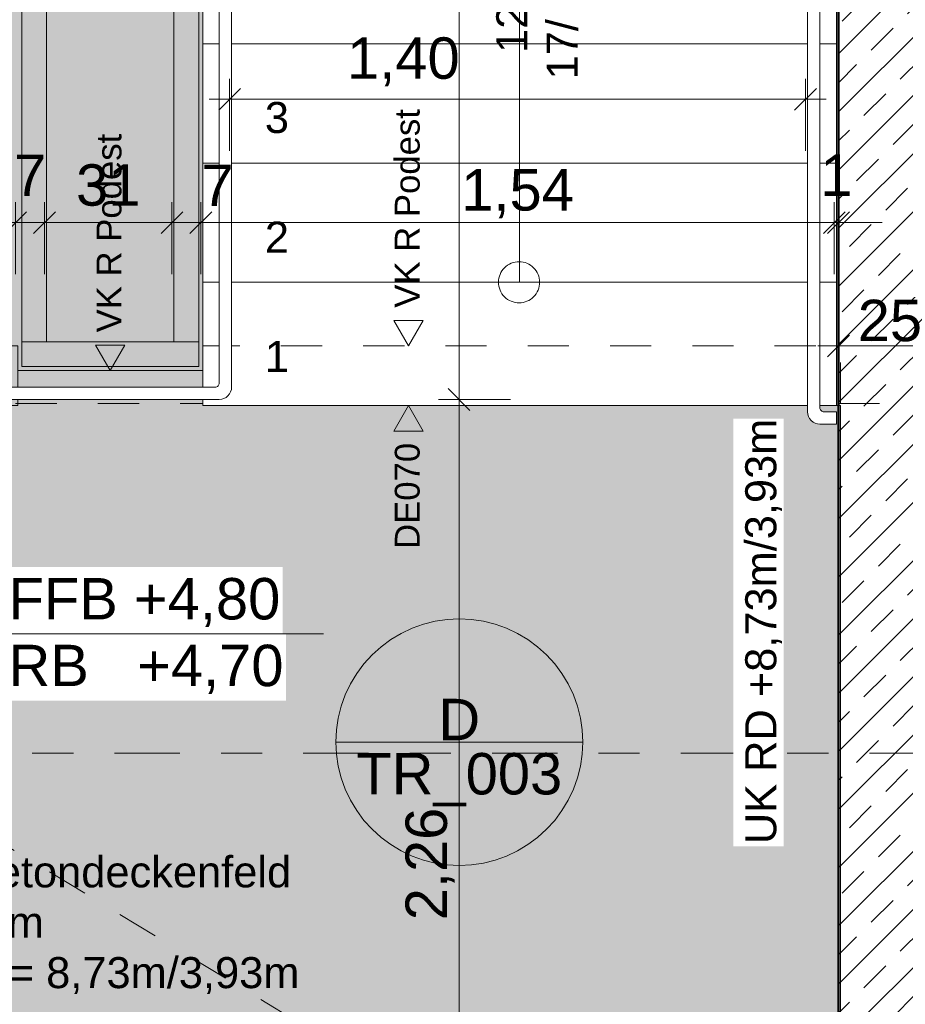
# Model space of a CAD drawing. Header units: metres. Extents: x -180 to 4, y -49 to 6.
# Tile 188 of 256: x -166.14 to -163.98, y -7.78 to -5.39. Entities that reach past the tile are written whole.
import ezdxf

# ---------------------------------------------------------------- set-up
doc = ezdxf.new("R2010")
doc.units = ezdxf.units.M
doc.header["$LTSCALE"] = 0.05
doc.header["$PDMODE"] = 1
doc.header["$PDSIZE"] = -2
for name, pattern in [('9201', [3, 2, -1]), ('Dash Style-1', [1.999894, 0.999947, -0.999947]), ('Linienart-53', [5.291531, 3.175, -1.058062, 0.352704, -0.705764])]:
    doc.linetypes.add(name, pattern=pattern)
doc.layers.get('0').update_dxf_attribs({"lineweight": 25})
for name, color, linetype, lineweight, true_color in [('30 -34 Innenwände- 1 tragend', 7, 'Continuous', 13, 0xdd0806), ('30 -35 Decken- 1 Konstruktion-Träger- Stahlbeton', 7, 'Continuous', 13, 0x33aa00), ('30 -35 Decken- 2.1 Treppen Innen 2D', 7, 'Continuous', 9, 0x599559), ('70 -72 Beschriftung- 1 Beschriftung allgemein', 7, 'Continuous', 9, 0xff6633), ('70 -72 Beschriftung- 7 Detailverweise', 7, 'Continuous', 9, 0x00dd00), ('70 -75 Raumstempel- 1 Raumstempel', 1, 'Continuous', 50, 0xff0000), ('70 -76 Bemaßung- 2 Allgemein', 7, 'Continuous', 5, 0x6666cc), ('70 -77 Revision- 2 Wolken', 7, 'Continuous', 18, 0x944cff)]:
    doc.layers.add(name, color=color, linetype=linetype, lineweight=lineweight, true_color=true_color)
for name, color, linetype, lineweight in [('70 -71 Achsen- 1 Gebäudeachsen', 7, 'Linienart-53', 18), ('70 -72 Beschriftung- 5 Höhenkoten', 7, 'Continuous', 15), ('70 -72 Beschriftung-14 Schatten', 7, 'Continuous', 5), ('Keine', 7, 'Continuous', 9)]:
    doc.layers.add(name, color=color, linetype=linetype, lineweight=lineweight)
doc.styles.add('Arial', font='arial.ttf')
doc.dimstyles.new('k+k 1_50', dxfattribs={"dimtxt": 0.100689, "dimasz": 0.05302, "dimexe": 0.05, "dimexo": 0.15, "dimgap": 0.01, "dimtad": 1, "dimdec": 3, "dimtxsty": 'Arial', "dimblk": 'VW_SLASH', "dimblk1": 'VW_SLASH', "dimblk2": 'VW_SLASH', "dimcen": 0, "dimdle": 0.05, "dimadec": 3, "dimazin": 0, "dimtfac": 0.75, "dimtdec": 3, "dimtix": 1, "dimtmove": 0, "dimatfit": 0, "dimldrblk": 'VW_SLASH-1', "dimfxl": 0.125, "dimfxlon": 1, "dimfrac": 2, "dimtolj": 1, "dimarcsym": 0})

# ---------------------------------------------------------------- blocks, each defined once
blk = doc.blocks.new('Gruppe-12685')
at = {"layer": '70 -72 Beschriftung- 7 Detailverweise'}
blk.add_line((-164.7676, -7.1454), (-165.3676, -7.1454), dxfattribs=at)
at = {"layer": '70 -72 Beschriftung- 7 Detailverweise', "flags": 128}
blk.add_lwpolyline([(-165.0676, -7.4454), (-165.097, -7.444), (-165.1261, -7.4397), (-165.1547, -7.4325), (-165.1824, -7.4226), (-165.209, -7.41), (-165.2342, -7.3949), (-165.2579, -7.3773), (-165.2797, -7.3576), (-165.2995, -7.3358), (-165.317, -7.3121), (-165.3322, -7.2869), (-165.3447, -7.2602), (-165.3547, -7.2325), (-165.3618, -7.204), (-165.3661, -7.1748), (-165.3676, -7.1454), (-165.3661, -7.116), (-165.3618, -7.0869), (-165.3547, -7.0584), (-165.3447, -7.0306), (-165.3322, -7.004), (-165.317, -6.9788), (-165.2995, -6.9551), (-165.2797, -6.9333), (-165.2579, -6.9135), (-165.2342, -6.896), (-165.209, -6.8809), (-165.1824, -6.8683), (-165.1547, -6.8584), (-165.1261, -6.8512), (-165.097, -6.8469), (-165.0676, -6.8454), (-165.0382, -6.8469), (-165.009, -6.8512), (-164.9805, -6.8584), (-164.9528, -6.8683), (-164.9262, -6.8809), (-164.9009, -6.896), (-164.8773, -6.9135), (-164.8554, -6.9333), (-164.8357, -6.9551), (-164.8181, -6.9788), (-164.803, -7.004), (-164.7904, -7.0306), (-164.7805, -7.0584), (-164.7733, -7.0869), (-164.769, -7.116), (-164.7676, -7.1454), (-164.769, -7.1748), (-164.7733, -7.204), (-164.7805, -7.2325), (-164.7904, -7.2602), (-164.803, -7.2869), (-164.8181, -7.3121), (-164.8357, -7.3358), (-164.8554, -7.3576), (-164.8773, -7.3773), (-164.9009, -7.3949), (-164.9262, -7.41), (-164.9528, -7.4226), (-164.9805, -7.4325), (-165.009, -7.4397), (-165.0382, -7.444)], close=True, dxfattribs=at)
at = {"layer": '70 -72 Beschriftung- 7 Detailverweise'}
blk.add_point((-165.0676, -7.1454), dxfattribs=at)
at = {"layer": '70 -72 Beschriftung- 7 Detailverweise', "line_spacing_factor": 0.96878, "style": 'Arial'}
for s, insert, char_height, attachment_point in [('D', (-165.0676, -7.1409), 0.1007, 8), ('TR_003', (-165.0676, -7.1721), 0.10069, 2)]:
    blk.add_mtext(s, dxfattribs=dict(at, insert=insert, char_height=char_height, attachment_point=attachment_point))
blk = doc.blocks.new('Gruppe-12686')
at = {"layer": '70 -72 Beschriftung- 7 Detailverweise', "transparency": 33554687}
for q in [(-165.0676, -5.9658), (-165.0676, -7.1454)]:
    blk.add_line((-165.0676, -6.6832), q, dxfattribs=at)
at = {"layer": '70 -72 Beschriftung- 7 Detailverweise', "color": 7, "transparency": 33554687}
blk.add_blockref('Gruppe-12685', (0, 0), dxfattribs=at)
blk = doc.blocks.new('_01-OG1_Tragwerk (2D)')
at = {"layer": '70 -72 Beschriftung- 7 Detailverweise'}
blk.add_blockref('Gruppe-12686', (0, 0), dxfattribs=at)
at = {"color": 255, "lineweight": 5, "transparency": 33554687}
blk.add_wipeout([(-164.146, -8.572), (-163.896, -8.572), (-163.896, -0.322), (-164.146, -0.322)], dxfattribs=at).dxf.layer = '30 -34 Innenwände- 1 tragend'
at = {"layer": '30 -34 Innenwände- 1 tragend', "linetype": 'Continuous', "lineweight": 9, "transparency": 33554687}
h = blk.add_hatch(dxfattribs=at)
h.set_pattern_fill('Stahlbeton1 1mm SRF', style=0, pattern_type=2)
h.set_pattern_definition([(45, (0, 0), (0.07071068, -0.07071068), []), (45, (0.03536, -0.03536), (0.07071068, -0.07071068), [0.075, -0.05])])
h.paths.add_polyline_path([(-164.146, -8.572), (-163.896, -8.572), (-163.896, -0.322), (-164.146, -0.322)])
at = {"color": 255, "lineweight": 5, "transparency": 33554687}
blk.add_wipeout([(-164.146, -8.572), (-163.896, -8.572), (-163.896, -0.322), (-164.146, -0.322)], dxfattribs=at).dxf.layer = '30 -34 Innenwände- 1 tragend'
at = {"layer": '30 -34 Innenwände- 1 tragend', "linetype": 'Continuous', "lineweight": 9, "transparency": 33554687}
h = blk.add_hatch(dxfattribs=at)
h.set_pattern_fill('Stahlbeton1  SRF', style=0, pattern_type=2)
h.set_pattern_definition([(45, (0, 0), (0.07071068, -0.07071068), []), (45, (0.03536, -0.03536), (0.07071068, -0.07071068), [0.075, -0.05])])
h.paths.add_polyline_path([(-164.146, -8.572), (-163.896, -8.572), (-163.896, -0.322), (-164.146, -0.322)])
at = {"layer": '30 -34 Innenwände- 1 tragend', "color": 7, "linetype": 'Continuous', "lineweight": 35, "transparency": 33554687}
blk.add_line((-164.146, -0.322), (-164.146, -8.572), dxfattribs=at)
at = {"layer": '30 -34 Innenwände- 1 tragend', "transparency": 33554687}
blk.add_line((-164.146, -0.322), (-164.146, -8.572), dxfattribs=at)
blk = doc.blocks.new('Gruppe-13240')
at = {"layer": '70 -71 Achsen- 1 Gebäudeachsen', "transparency": 33554687}
blk.add_line((-179.668, -7.172), (3.826, -7.172), dxfattribs=at)
blk = doc.blocks.new('Gruppe-14420')
at = {"layer": '30 -35 Decken- 2.1 Treppen Innen 2D', "lineweight": 9, "flags": 128}
blk.add_lwpolyline([(-165.2268, -6.1203), (-165.1911, -6.182), (-165.1555, -6.1203)], close=True, dxfattribs=at)
at = {"layer": '30 -35 Decken- 2.1 Treppen Innen 2D', "insert": (-165.2244, -6.0889), "char_height": 0.060413, "attachment_point": 1, "rotation": 90, "line_spacing_factor": 0.967373, "style": 'Arial'}
blk.add_mtext('VK R Podest ', dxfattribs=at)
blk = doc.blocks.new('Gruppe-14423')
at = {"layer": '30 -35 Decken- 2.1 Treppen Innen 2D', "lineweight": 9, "flags": 128}
blk.add_lwpolyline([(-165.9518, -6.1803), (-165.9161, -6.242), (-165.8805, -6.1803)], close=True, dxfattribs=at)
at = {"layer": '30 -35 Decken- 2.1 Treppen Innen 2D', "insert": (-165.9494, -6.1489), "char_height": 0.060413, "attachment_point": 1, "rotation": 90, "line_spacing_factor": 0.967373, "style": 'Arial'}
blk.add_mtext('VK R Podest ', dxfattribs=at)
blk = doc.blocks.new('Gruppe-14424')
at = {"layer": '30 -35 Decken- 2.1 Treppen Innen 2D', "lineweight": 9, "flags": 128}
blk.add_lwpolyline([(-165.2268, -6.3888), (-165.1911, -6.327), (-165.1555, -6.3888)], close=True, dxfattribs=at)
at = {"layer": '30 -35 Decken- 2.1 Treppen Innen 2D', "insert": (-165.2244, -6.6756), "char_height": 0.06041, "attachment_point": 1, "rotation": 90, "line_spacing_factor": 0.967373, "style": 'Arial'}
blk.add_mtext('DE070', dxfattribs=at)
blk = doc.blocks.new('Gruppe-14426')
at = {"layer": '30 -35 Decken- 2.1 Treppen Innen 2D', "transparency": 33554687, "flags": 128}
for points in [[(-166.1311, -6.172), (-166.1311, -2.547), (-166.0711, -2.547), (-166.0711, -6.172)], [(-167.6911, -8.572), (-164.1411, -8.572), (-164.1411, -6.327), (-165.6911, -6.327), (-165.6911, -6.242), (-166.1411, -6.242), (-166.1411, -6.327), (-167.6911, -6.327)]]:
    blk.add_lwpolyline(points, close=True, dxfattribs=at)
at = {"color": 255, "transparency": 33554687}
blk.add_wipeout([(-165.6911, -6.027), (-165.6911, -5.737), (-164.1511, -5.737), (-164.1511, -6.027)], dxfattribs=at).dxf.layer = '30 -35 Decken- 2.1 Treppen Innen 2D'
at = {"layer": '30 -35 Decken- 2.1 Treppen Innen 2D', "transparency": 33554687, "flags": 128}
blk.add_lwpolyline([(-165.6911, -6.027), (-165.6911, -5.737), (-164.1511, -5.737), (-164.1511, -6.027)], close=True, dxfattribs=at)
at = {"layer": '30 -35 Decken- 2.1 Treppen Innen 2D', "insert": (-165.4816, -5.955), "char_height": 0.0755, "attachment_point": 9, "rotation": 0.001, "line_spacing_factor": 0.973705, "style": 'Arial'}
blk.add_mtext('2', dxfattribs=at)
at = {"color": 255, "transparency": 33554687}
blk.add_wipeout([(-165.6911, -5.737), (-165.6911, -5.447), (-164.1511, -5.447), (-164.1511, -5.737)], dxfattribs=at).dxf.layer = '30 -35 Decken- 2.1 Treppen Innen 2D'
at = {"layer": '30 -35 Decken- 2.1 Treppen Innen 2D', "transparency": 33554687, "flags": 128}
blk.add_lwpolyline([(-165.6911, -5.737), (-165.6911, -5.447), (-164.1511, -5.447), (-164.1511, -5.737)], close=True, dxfattribs=at)
at = {"layer": '30 -35 Decken- 2.1 Treppen Innen 2D', "insert": (-165.4816, -5.665), "char_height": 0.0755, "attachment_point": 9, "rotation": 0.001, "line_spacing_factor": 0.973705, "style": 'Arial'}
blk.add_mtext('3', dxfattribs=at)
at = {"color": 255, "transparency": 33554687}
blk.add_wipeout([(-165.6911, -5.447), (-165.6911, -5.157), (-164.1511, -5.157), (-164.1511, -5.447)], dxfattribs=at).dxf.layer = '30 -35 Decken- 2.1 Treppen Innen 2D'
at = {"layer": '30 -35 Decken- 2.1 Treppen Innen 2D', "transparency": 33554687}
blk.add_line((-164.9211, -6.327), (-164.9211, -4.453), dxfattribs=at)
at = {"layer": '30 -35 Decken- 2.1 Treppen Innen 2D', "transparency": 33554687, "flags": 128}
for points in [[(-165.7011, -6.172), (-165.7011, -4.307), (-165.7611, -4.2958), (-165.7611, -6.172)], [(-165.6911, -5.447), (-165.6911, -5.157), (-164.1511, -5.157), (-164.1511, -5.447)]]:
    blk.add_lwpolyline(points, close=True, dxfattribs=at)
at = {"layer": '30 -35 Decken- 2.1 Treppen Innen 2D', "insert": (-164.7786, -5.302), "char_height": 0.07552, "width": 0.903868, "attachment_point": 8, "rotation": 90, "line_spacing_factor": 0.973705, "style": 'Arial'}
blk.add_mtext('12 Stg. \\P17/ 29 cm', dxfattribs=at)
at = {"color": 255, "transparency": 33554687}
blk.add_wipeout([(-165.6911, -6.327), (-165.6911, -6.027), (-164.1511, -6.027), (-164.1511, -6.327)], dxfattribs=at).dxf.layer = '30 -35 Decken- 2.1 Treppen Innen 2D'
at = {"layer": '30 -35 Decken- 2.1 Treppen Innen 2D', "flags": 128}
blk.add_lwpolyline([(-164.9223, -5.977), (-164.9174, -5.9773), (-164.9126, -5.978), (-164.9078, -5.9792), (-164.9032, -5.9808), (-164.8988, -5.9829), (-164.8946, -5.9855), (-164.8906, -5.9884), (-164.887, -5.9917), (-164.8837, -5.9953), (-164.8808, -5.9993), (-164.8782, -6.0035), (-164.8761, -6.0079), (-164.8745, -6.0125), (-164.8733, -6.0173), (-164.8726, -6.0221), (-164.8723, -6.027), (-164.8726, -6.0319), (-164.8733, -6.0368), (-164.8745, -6.0416), (-164.8761, -6.0462), (-164.8782, -6.0506), (-164.8808, -6.0548), (-164.8837, -6.0588), (-164.887, -6.0624), (-164.8906, -6.0657), (-164.8946, -6.0686), (-164.8988, -6.0711), (-164.9032, -6.0732), (-164.9078, -6.0749), (-164.9126, -6.0761), (-164.9174, -6.0768), (-164.9223, -6.077), (-164.9272, -6.0768), (-164.9321, -6.0761), (-164.9369, -6.0749), (-164.9415, -6.0732), (-164.9459, -6.0711), (-164.9501, -6.0686), (-164.9541, -6.0657), (-164.9577, -6.0624), (-164.961, -6.0588), (-164.9639, -6.0548), (-164.9664, -6.0506), (-164.9685, -6.0462), (-164.9702, -6.0416), (-164.9714, -6.0368), (-164.9721, -6.0319), (-164.9723, -6.027), (-164.9721, -6.0221), (-164.9714, -6.0173), (-164.9702, -6.0125), (-164.9685, -6.0079), (-164.9664, -6.0035), (-164.9639, -5.9993), (-164.961, -5.9953), (-164.9577, -5.9917), (-164.9541, -5.9884), (-164.9501, -5.9855), (-164.9459, -5.9829), (-164.9415, -5.9808), (-164.9369, -5.9792), (-164.9321, -5.978), (-164.9272, -5.9773)], close=True, dxfattribs=at)
at = {"layer": '30 -35 Decken- 2.1 Treppen Innen 2D', "transparency": 33554687, "flags": 128}
for points in [[(-165.6911, -6.327), (-165.6911, -6.027), (-164.1511, -6.027), (-164.1511, -6.327)], [(-166.1311, -6.232), (-166.1311, -6.172), (-165.7011, -6.172), (-165.7011, -6.232)]]:
    blk.add_lwpolyline(points, close=True, dxfattribs=at)
at = {"layer": '30 -35 Decken- 2.1 Treppen Innen 2D'}
for name in ['Gruppe-14420', 'Gruppe-14424']:
    blk.add_blockref(name, (0, 0), dxfattribs=at)
at = {"layer": '30 -35 Decken- 2.1 Treppen Innen 2D', "insert": (-165.4816, -6.245), "char_height": 0.0755, "attachment_point": 9, "rotation": 0.001, "line_spacing_factor": 0.973705, "style": 'Arial'}
blk.add_mtext('1', dxfattribs=at)
at = {"color": 255, "transparency": 33554687}
blk.add_wipeout([(-164.1911, -4.5896), (-164.2211, -4.5839), (-164.2211, -6.342), (-164.2206, -6.3479), (-164.2189, -6.3535), (-164.2161, -6.3587), (-164.2124, -6.3633), (-164.2078, -6.367), (-164.2026, -6.3698), (-164.197, -6.3715), (-164.1911, -6.372), (-164.1511, -6.372), (-164.1511, -6.342), (-164.1811, -6.342), (-164.1831, -6.3418), (-164.185, -6.3413), (-164.1867, -6.3404), (-164.1882, -6.3391), (-164.1895, -6.3376), (-164.1904, -6.3359), (-164.191, -6.334), (-164.1911, -6.332)], dxfattribs=at).dxf.layer = '30 -35 Decken- 2.1 Treppen Innen 2D'
at = {"layer": '30 -35 Decken- 2.1 Treppen Innen 2D', "transparency": 33554687, "flags": 128}
blk.add_lwpolyline([(-164.1911, -4.5896), (-164.2211, -4.5839), (-164.2211, -6.342, 0.414214), (-164.1911, -6.372), (-164.1511, -6.372), (-164.1511, -6.342), (-164.1811, -6.342, -0.414214), (-164.1911, -6.332)], format="xyb", close=True, dxfattribs=at)
at = {"layer": '30 -35 Decken- 2.1 Treppen Innen 2D', "linetype": '9201', "transparency": 33554687, "flags": 128}
blk.add_lwpolyline([(-167.6911, -8.572), (-164.1411, -8.572), (-164.1411, -6.182), (-165.6911, -6.182), (-165.6911, -6.242), (-166.1411, -6.242), (-166.1411, -6.182), (-167.6911, -6.182)], close=True, dxfattribs=at)
at = {"color": 255, "transparency": 33554687}
blk.add_wipeout([(-166.1811, -4.3595), (-166.1811, -6.272), (-166.181, -6.274), (-166.1804, -6.2759), (-166.1795, -6.2776), (-166.1782, -6.2791), (-166.1767, -6.2804), (-166.175, -6.2813), (-166.1731, -6.2818), (-166.1711, -6.282), (-165.9161, -6.282), (-165.6611, -6.282), (-165.6592, -6.2818), (-165.6573, -6.2813), (-165.6556, -6.2804), (-165.6541, -6.2791), (-165.6528, -6.2776), (-165.6519, -6.2759), (-165.6513, -6.274), (-165.6511, -6.272), (-165.6511, -4.3164), (-165.6211, -4.322), (-165.6211, -6.282), (-165.6217, -6.2879), (-165.6234, -6.2935), (-165.6262, -6.2987), (-165.6299, -6.3033), (-165.6345, -6.307), (-165.6397, -6.3098), (-165.6453, -6.3115), (-165.6511, -6.312), (-165.9161, -6.312), (-166.1811, -6.312), (-166.187, -6.3115), (-166.1926, -6.3098), (-166.1978, -6.307), (-166.2024, -6.3033), (-166.2061, -6.2987), (-166.2089, -6.2935), (-166.2106, -6.2879), (-166.2111, -6.282), (-166.2111, -4.3595), (-166.2111, -2.437), (-166.2106, -2.4312), (-166.2089, -2.4256), (-166.2061, -2.4204), (-166.2024, -2.4158), (-166.1978, -2.4121), (-166.1926, -2.4093), (-166.187, -2.4076), (-166.1811, -2.407), (-165.9161, -2.407), (-165.6511, -2.407), (-165.6453, -2.4076), (-165.6397, -2.4093), (-165.6345, -2.4121), (-165.6299, -2.4158), (-165.6262, -2.4204), (-165.6234, -2.4256), (-165.6217, -2.4312), (-165.6211, -2.437), (-165.6211, -4.282), (-165.6511, -4.2764), (-165.6511, -2.447), (-165.6513, -2.4451), (-165.6519, -2.4432), (-165.6528, -2.4415), (-165.6541, -2.44), (-165.6556, -2.4387), (-165.6573, -2.4378), (-165.6592, -2.4372), (-165.6611, -2.437), (-165.9161, -2.437), (-166.1711, -2.437), (-166.1731, -2.4372), (-166.175, -2.4378), (-166.1767, -2.4387), (-166.1782, -2.44), (-166.1795, -2.4415), (-166.1804, -2.4432), (-166.181, -2.4451), (-166.1811, -2.447)], dxfattribs=at).dxf.layer = '30 -35 Decken- 2.1 Treppen Innen 2D'
at = {"layer": '30 -35 Decken- 2.1 Treppen Innen 2D', "transparency": 33554687, "flags": 128}
blk.add_lwpolyline([(-166.1811, -6.272, 0.414214), (-166.1711, -6.282), (-165.6611, -6.282, 0.414214), (-165.6511, -6.272), (-165.6511, -4.3164), (-165.6211, -4.322), (-165.6211, -6.282, -0.414214), (-165.6511, -6.312), (-166.1811, -6.312, -0.414214), (-166.2111, -6.282), (-166.2111, -2.437, -0.414214), (-166.1811, -2.407), (-165.6511, -2.407, -0.414214), (-165.6211, -2.437), (-165.6211, -4.282), (-165.6511, -4.2764), (-165.6511, -2.447, 0.414214), (-165.6611, -2.437), (-166.1711, -2.437, 0.414214), (-166.1811, -2.447)], format="xyb", close=True, dxfattribs=at)
at = {"layer": '30 -35 Decken- 2.1 Treppen Innen 2D'}
blk.add_blockref('Gruppe-14423', (0, 0), dxfattribs=at)
blk = doc.blocks.new('_OG1_2D (2D)')
at = {"layer": '70 -75 Raumstempel- 1 Raumstempel', "linetype": 'Continuous', "lineweight": 0, "true_color": 0xff0000}
blk.add_hatch(color=1, dxfattribs=at).paths.add_polyline_path([(-167.69599996, -0.64704198), (-164.14599996, -0.64704198), (-164.14599996, -8.57204198), (-167.62099996, -8.57204198), (-167.62099996, -8.49704198), (-167.69599996, -8.49704198)])
at = {"layer": '70 -72 Beschriftung- 1 Beschriftung allgemein', "linetype": 'Dash Style-1'}
blk.add_line((-167.94599996, -6.32204198), (-163.89599996, -6.32204198), dxfattribs=at)
at = {"layer": '70 -72 Beschriftung-14 Schatten', "color": 7}
blk.add_solid([(-166.07599996, -6.17204198), (-165.76599996, -6.17204198), (-166.07599996, -2.54704198), (-165.76599996, -2.54704198)], dxfattribs=at)
at = {"layer": '70 -75 Raumstempel- 1 Raumstempel', "flags": 128}
blk.add_lwpolyline([(-167.69599996, -0.64704198), (-164.14599996, -0.64704198), (-164.14599996, -8.57204198), (-167.62099996, -8.57204198), (-167.62099996, -8.49704198), (-167.69599996, -8.49704198)], close=True, dxfattribs=at)
at = {"layer": '70 -72 Beschriftung- 1 Beschriftung allgemein', "color": 7}
blk.add_blockref('Gruppe-13240', (0, 0), dxfattribs=at)
at = {"layer": '70 -72 Beschriftung- 1 Beschriftung allgemein', "linetype": 'Dash Style-1'}
blk.add_line((-167.94599996, -6.32204198), (-164.02099996, -8.69704198), dxfattribs=at)
at = {"layer": 'Keine', "color": 7}
blk.add_blockref('Gruppe-14426', (0, 0), dxfattribs=at)
blk = doc.blocks.new('VW_SLASH')
at = {"color": 0, "linetype": 'ByBlock', "lineweight": -2, "transparency": 16777216}
blk.add_line((0.943, 0), (-1, 0), dxfattribs=at)
at = {"color": 0, "lineweight": 20, "transparency": 16777216, "flags": 128}
blk.add_lwpolyline([(0.5, 0.5), (-0.5, -0.5)], dxfattribs=at)
blk = doc.blocks.new('*D18745')
at = {"layer": '70 -76 Bemaßung- 2 Allgemein', "color": 0, "lineweight": -2}
for p, q in [((-167.686, -6.007), (-167.686, -5.832)), ((-166.146, -6.007), (-166.146, -5.832)), ((-166.199, -5.882), (-167.633, -5.882))]:
    blk.add_line(p, q, dxfattribs=at)
at = {"layer": 'Defpoints', "color": 0}
for p in [(-167.686, -5.882), (-167.686, -6.182), (-166.146, -6.242)]:
    blk.add_point(p, dxfattribs=at)
at = {"layer": '70 -76 Bemaßung- 2 Allgemein', "color": 0, "lineweight": -2, "xscale": 0.05302001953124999, "yscale": 0.05302001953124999, "zscale": 0.05302001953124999, "rotation": 180}
blk.add_blockref('VW_SLASH', (-167.686, -5.882), dxfattribs=at)
at = {"layer": '70 -76 Bemaßung- 2 Allgemein', "color": 0, "lineweight": -2, "xscale": 0.05302001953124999, "yscale": 0.05302001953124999, "zscale": 0.05302001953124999}
blk.add_blockref('VW_SLASH', (-166.146, -5.882), dxfattribs=at)
at = {"layer": '70 -76 Bemaßung- 2 Allgemein', "color": 0, "insert": (-166.916, -5.8116), "char_height": 0.10069, "attachment_point": 5, "style": 'Arial'}
blk.add_mtext('\\A1;1,54', dxfattribs=at)
blk = doc.blocks.new('VW_SLASH-1')
at = {"color": 0, "linetype": 'ByBlock', "lineweight": -2, "transparency": 16777216}
blk.add_line((0.943, 0), (-1, 0), dxfattribs=at)
at = {"color": 0, "lineweight": 5, "transparency": 16777216, "flags": 128}
blk.add_lwpolyline([(0.5, 0.5), (-0.5, -0.5)], dxfattribs=at)
blk = doc.blocks.new('*D18746')
at = {"layer": '70 -76 Bemaßung- 2 Allgemein', "color": 0, "lineweight": -2}
for p, q in [((-166.146, -6.007), (-166.146, -5.832)), ((-166.076, -6.007), (-166.076, -5.832)), ((-166.199, -5.882), (-166.252, -5.882)), ((-166.076, -5.882), (-166.146, -5.882)), ((-166.023, -5.882), (-165.97, -5.882))]:
    blk.add_line(p, q, dxfattribs=at)
at = {"layer": 'Defpoints', "color": 0}
for p in [(-166.146, -5.882), (-166.076, -6.172), (-166.146, -6.242)]:
    blk.add_point(p, dxfattribs=at)
at = {"layer": '70 -76 Bemaßung- 2 Allgemein', "color": 0, "lineweight": -2, "xscale": 0.05302001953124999, "yscale": 0.05302001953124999, "zscale": 0.05302001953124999}
blk.add_blockref('VW_SLASH', (-166.146, -5.882), dxfattribs=at)
at = {"layer": '70 -76 Bemaßung- 2 Allgemein', "color": 0, "lineweight": -2, "xscale": 0.05302001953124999, "yscale": 0.05302001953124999, "zscale": 0.05302001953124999, "rotation": 180}
blk.add_blockref('VW_SLASH', (-166.076, -5.882), dxfattribs=at)
at = {"layer": '70 -76 Bemaßung- 2 Allgemein', "color": 0, "insert": (-166.111, -5.7667), "char_height": 0.10069, "attachment_point": 5, "style": 'Arial'}
blk.add_mtext('\\A1;7', dxfattribs=at)
blk = doc.blocks.new('*D18747')
at = {"layer": '70 -76 Bemaßung- 2 Allgemein', "color": 0, "lineweight": -2}
for p, q in [((-166.076, -6.007), (-166.076, -5.832)), ((-165.766, -6.007), (-165.766, -5.832)), ((-165.819, -5.882), (-166.023, -5.882))]:
    blk.add_line(p, q, dxfattribs=at)
at = {"layer": 'Defpoints', "color": 0}
for p in [(-166.076, -5.882), (-166.076, -6.172), (-165.766, -6.172)]:
    blk.add_point(p, dxfattribs=at)
at = {"layer": '70 -76 Bemaßung- 2 Allgemein', "color": 0, "lineweight": -2, "xscale": 0.05302001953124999, "yscale": 0.05302001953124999, "zscale": 0.05302001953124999, "rotation": 180}
blk.add_blockref('VW_SLASH', (-166.076, -5.882), dxfattribs=at)
at = {"layer": '70 -76 Bemaßung- 2 Allgemein', "color": 0, "lineweight": -2, "xscale": 0.05302001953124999, "yscale": 0.05302001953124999, "zscale": 0.05302001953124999}
blk.add_blockref('VW_SLASH', (-165.766, -5.882), dxfattribs=at)
at = {"layer": '70 -76 Bemaßung- 2 Allgemein', "color": 0, "insert": (-165.921, -5.7911), "char_height": 0.10069, "attachment_point": 5, "style": 'Arial'}
blk.add_mtext('\\A1;31', dxfattribs=at)
blk = doc.blocks.new('*D18748')
at = {"layer": '70 -76 Bemaßung- 2 Allgemein', "color": 0, "lineweight": -2}
for p, q in [((-165.766, -6.007), (-165.766, -5.832)), ((-165.696, -6.007), (-165.696, -5.832)), ((-165.819, -5.882), (-165.872, -5.882)), ((-165.696, -5.882), (-165.766, -5.882)), ((-165.643, -5.882), (-165.59, -5.882))]:
    blk.add_line(p, q, dxfattribs=at)
at = {"layer": 'Defpoints', "color": 0}
for p in [(-165.766, -5.882), (-165.766, -6.172), (-165.696, -6.242)]:
    blk.add_point(p, dxfattribs=at)
at = {"layer": '70 -76 Bemaßung- 2 Allgemein', "color": 0, "lineweight": -2, "xscale": 0.05302001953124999, "yscale": 0.05302001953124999, "zscale": 0.05302001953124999}
blk.add_blockref('VW_SLASH', (-165.766, -5.882), dxfattribs=at)
at = {"layer": '70 -76 Bemaßung- 2 Allgemein', "color": 0, "lineweight": -2, "xscale": 0.05302001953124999, "yscale": 0.05302001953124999, "zscale": 0.05302001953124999, "rotation": 180}
blk.add_blockref('VW_SLASH', (-165.696, -5.882), dxfattribs=at)
at = {"layer": '70 -76 Bemaßung- 2 Allgemein', "color": 0, "insert": (-165.6553, -5.7911), "char_height": 0.10069, "attachment_point": 5, "style": 'Arial'}
blk.add_mtext('\\A1;7', dxfattribs=at)
blk = doc.blocks.new('*D18749')
at = {"layer": '70 -76 Bemaßung- 2 Allgemein', "color": 0, "lineweight": -2}
for p, q in [((-165.696, -6.007), (-165.696, -5.832)), ((-164.156, -6.007), (-164.156, -5.832)), ((-164.209, -5.882), (-165.643, -5.882))]:
    blk.add_line(p, q, dxfattribs=at)
at = {"layer": 'Defpoints', "color": 0}
for p in [(-165.696, -5.882), (-164.156, -6.182), (-165.696, -6.242)]:
    blk.add_point(p, dxfattribs=at)
at = {"layer": '70 -76 Bemaßung- 2 Allgemein', "color": 0, "lineweight": -2, "xscale": 0.05302001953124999, "yscale": 0.05302001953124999, "zscale": 0.05302001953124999, "rotation": 180}
blk.add_blockref('VW_SLASH', (-165.696, -5.882), dxfattribs=at)
at = {"layer": '70 -76 Bemaßung- 2 Allgemein', "color": 0, "lineweight": -2, "xscale": 0.05302001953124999, "yscale": 0.05302001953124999, "zscale": 0.05302001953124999}
blk.add_blockref('VW_SLASH', (-164.156, -5.882), dxfattribs=at)
at = {"layer": '70 -76 Bemaßung- 2 Allgemein', "color": 0, "insert": (-164.926, -5.8116), "char_height": 0.10069, "attachment_point": 5, "style": 'Arial'}
blk.add_mtext('\\A1;1,54', dxfattribs=at)
blk = doc.blocks.new('*D18750')
at = {"layer": '70 -76 Bemaßung- 2 Allgemein', "color": 0, "lineweight": -2}
for p, q in [((-164.156, -6.007), (-164.156, -5.832)), ((-164.146, -6.007), (-164.146, -5.832)), ((-164.209, -5.882), (-164.262, -5.882)), ((-164.146, -5.882), (-164.156, -5.882)), ((-164.093, -5.882), (-164.04, -5.882))]:
    blk.add_line(p, q, dxfattribs=at)
at = {"layer": 'Defpoints', "color": 0}
for p in [(-164.156, -5.882), (-164.156, -6.182), (-164.146, -6.182)]:
    blk.add_point(p, dxfattribs=at)
at = {"layer": '70 -76 Bemaßung- 2 Allgemein', "color": 0, "lineweight": -2, "xscale": 0.05302001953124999, "yscale": 0.05302001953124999, "zscale": 0.05302001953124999}
blk.add_blockref('VW_SLASH', (-164.156, -5.882), dxfattribs=at)
at = {"layer": '70 -76 Bemaßung- 2 Allgemein', "color": 0, "lineweight": -2, "xscale": 0.05302001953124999, "yscale": 0.05302001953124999, "zscale": 0.05302001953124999, "rotation": 180}
blk.add_blockref('VW_SLASH', (-164.146, -5.882), dxfattribs=at)
at = {"layer": '70 -76 Bemaßung- 2 Allgemein', "color": 0, "insert": (-164.151, -5.7665), "char_height": 0.10069, "attachment_point": 5, "style": 'Arial'}
blk.add_mtext('\\A1;1', dxfattribs=at)
blk = doc.blocks.new('*D18752')
at = {"layer": '70 -76 Bemaßung- 2 Allgemein', "color": 0, "lineweight": -2}
for p, q in [((-165.626, -5.707), (-165.626, -5.532)), ((-164.226, -5.707), (-164.226, -5.532)), ((-164.279, -5.582), (-165.573, -5.582))]:
    blk.add_line(p, q, dxfattribs=at)
at = {"layer": 'Defpoints', "color": 0}
for p in [(-165.626, -5.582), (-165.626, -6.182), (-164.226, -6.182)]:
    blk.add_point(p, dxfattribs=at)
at = {"layer": '70 -76 Bemaßung- 2 Allgemein', "color": 0, "lineweight": -2, "xscale": 0.05302001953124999, "yscale": 0.05302001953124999, "zscale": 0.05302001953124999, "rotation": 180}
blk.add_blockref('VW_SLASH', (-165.626, -5.582), dxfattribs=at)
at = {"layer": '70 -76 Bemaßung- 2 Allgemein', "color": 0, "lineweight": -2, "xscale": 0.05302001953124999, "yscale": 0.05302001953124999, "zscale": 0.05302001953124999}
blk.add_blockref('VW_SLASH', (-164.226, -5.582), dxfattribs=at)
at = {"layer": '70 -76 Bemaßung- 2 Allgemein', "color": 0, "insert": (-165.2035, -5.4911), "char_height": 0.10069, "attachment_point": 5, "style": 'Arial'}
blk.add_mtext('\\A1;1,40', dxfattribs=at)
blk = doc.blocks.new('*D18763')
at = {"layer": '70 -76 Bemaßung- 2 Allgemein', "color": 0, "lineweight": -2}
for p, q in [((-164.146, -6.307), (-164.146, -6.132)), ((-163.896, -6.307), (-163.896, -6.132)), ((-163.949, -6.182), (-164.093, -6.182))]:
    blk.add_line(p, q, dxfattribs=at)
at = {"layer": 'Defpoints', "color": 0}
for p in [(-164.146, -6.182), (-163.896, -6.732), (-164.146, -8.782)]:
    blk.add_point(p, dxfattribs=at)
at = {"layer": '70 -76 Bemaßung- 2 Allgemein', "color": 0, "lineweight": -2, "xscale": 0.05302001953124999, "yscale": 0.05302001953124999, "zscale": 0.05302001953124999, "rotation": 180}
blk.add_blockref('VW_SLASH', (-164.146, -6.182), dxfattribs=at)
at = {"layer": '70 -76 Bemaßung- 2 Allgemein', "color": 0, "lineweight": -2, "xscale": 0.05302001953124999, "yscale": 0.05302001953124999, "zscale": 0.05302001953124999}
blk.add_blockref('VW_SLASH', (-163.896, -6.182), dxfattribs=at)
at = {"layer": '70 -76 Bemaßung- 2 Allgemein', "color": 0, "insert": (-164.021, -6.1206), "char_height": 0.10069, "attachment_point": 5, "style": 'Arial'}
blk.add_mtext('\\A1;25', dxfattribs=at)
blk = doc.blocks.new('Gruppe-15608')
at = {"layer": '70 -72 Beschriftung- 5 Höhenkoten', "linetype": 'Continuous', "lineweight": 0}
h = blk.add_hatch(color=7, dxfattribs=at)
edge = h.paths.add_edge_path()
edge.add_arc((-166.4756, -6.882), 0.07, 90, 180)
edge.add_line((-166.5456, -6.882), (-166.4756, -6.882))
edge.add_line((-166.4756, -6.882), (-166.4756, -6.812))
at = {"layer": '70 -72 Beschriftung- 5 Höhenkoten'}
blk.add_line((-166.4756, -6.982), (-166.4756, -6.782), dxfattribs=at)
at = {"layer": '70 -72 Beschriftung- 5 Höhenkoten', "flags": 128}
for points in [[(-166.4756, -6.812, 0.414214), (-166.5456, -6.882), (-166.4756, -6.882)], [(-166.5456, -6.882, 0.414214), (-166.4756, -6.952), (-166.4756, -6.882)]]:
    blk.add_lwpolyline(points, format="xyb", close=True, dxfattribs=at)
at = {"color": 255, "linetype": 'Continuous'}
blk.add_wipeout([(-166.4056, -6.882), (-165.4969, -6.882), (-165.4969, -6.7198), (-166.4056, -6.7198)], dxfattribs=at).dxf.layer = '70 -72 Beschriftung- 5 Höhenkoten'
at = {"layer": '70 -72 Beschriftung- 5 Höhenkoten', "insert": (-166.4056, -6.7464), "char_height": 0.100689, "attachment_point": 1, "line_spacing_factor": 0.96878, "style": 'Arial'}
blk.add_mtext('OK FFB +4,80', dxfattribs=at)
at = {"color": 255, "linetype": 'Continuous'}
blk.add_wipeout([(-166.4056, -7.0443), (-165.489, -7.0443), (-165.489, -6.882), (-166.4056, -6.882)], dxfattribs=at).dxf.layer = '70 -72 Beschriftung- 5 Höhenkoten'
at = {"layer": '70 -72 Beschriftung- 5 Höhenkoten', "linetype": 'Continuous', "lineweight": 0}
h = blk.add_hatch(color=7, dxfattribs=at)
edge = h.paths.add_edge_path()
edge.add_arc((-166.4756, -6.882), 0.07, 270, 360)
edge.add_line((-166.4056, -6.882), (-166.4756, -6.882))
edge.add_line((-166.4756, -6.882), (-166.4756, -6.952))
at = {"layer": '70 -72 Beschriftung- 5 Höhenkoten'}
blk.add_line((-166.5756, -6.882), (-165.3979, -6.882), dxfattribs=at)
at = {"layer": '70 -72 Beschriftung- 5 Höhenkoten', "flags": 128}
for points in [[(-166.4056, -6.882, 0.414214), (-166.4756, -6.812), (-166.4756, -6.882)], [(-166.4756, -6.952, 0.414214), (-166.4056, -6.882), (-166.4756, -6.882)]]:
    blk.add_lwpolyline(points, format="xyb", close=True, dxfattribs=at)
at = {"layer": '70 -72 Beschriftung- 5 Höhenkoten', "insert": (-166.4056, -6.9087), "char_height": 0.100689, "attachment_point": 1, "line_spacing_factor": 0.96878, "style": 'Arial'}
blk.add_mtext('OK RB   +4,70', dxfattribs=at)
blk = doc.blocks.new('Gruppe-16192')
at = {"layer": '70 -76 Bemaßung- 2 Allgemein', "color": 7, "linetype": 'Continuous'}
blk.add_solid([(-164.2795, -6.3589), (-164.146, -6.4255), (-164.2794, -6.4924)], dxfattribs=at)
at = {"color": 255}
blk.add_wipeout([(-164.2795, -7.3992), (-164.2795, -6.3589), (-164.4012, -6.3589), (-164.4012, -7.3992)], dxfattribs=at).dxf.layer = '70 -76 Bemaßung- 2 Allgemein'
at = {"layer": '70 -76 Bemaßung- 2 Allgemein', "insert": (-164.283, -6.3589), "char_height": 0.075516, "attachment_point": 9, "rotation": 90, "line_spacing_factor": 0.973705, "style": 'Arial'}
blk.add_mtext('UK RD +8,73m/3,93m', dxfattribs=at)
blk = doc.blocks.new('Gruppe-16320')
at = {"layer": '70 -77 Revision- 2 Wolken'}
blk.add_blockref('Gruppe-16192', (0, 0), dxfattribs=at)
blk = doc.blocks.new('*D20318')
at = {"layer": '70 -76 Bemaßung- 2 Allgemein', "color": 0, "lineweight": -2}
for p, q in [((-164.9432, -2.407), (-165.1182, -2.407)), ((-165.0682, -6.259), (-165.0682, -2.4601)), ((-164.9432, -6.312), (-165.1182, -6.312))]:
    blk.add_line(p, q, dxfattribs=at)
at = {"layer": 'Defpoints', "color": 0}
for p in [(-165.0682, -2.407), (-164.156, -2.407), (-164.156, -6.312)]:
    blk.add_point(p, dxfattribs=at)
at = {"layer": '70 -76 Bemaßung- 2 Allgemein', "color": 0, "lineweight": -2, "xscale": 0.05302001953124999, "yscale": 0.05302001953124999, "zscale": 0.05302001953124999}
for p, rotation in [((-165.0682, -2.407), 90), ((-165.0682, -6.312), 270)]:
    blk.add_blockref('VW_SLASH', p, dxfattribs=dict(at, rotation=rotation))
at = {"layer": '70 -76 Bemaßung- 2 Allgemein', "color": 0, "insert": (-165.1554, -4.3595), "char_height": 0.100689, "attachment_point": 5, "rotation": 90, "style": 'Arial'}
blk.add_mtext('\\A1;3,90\\S5^ ;', dxfattribs=at)
blk = doc.blocks.new('*D20319')
at = {"layer": '70 -76 Bemaßung- 2 Allgemein', "color": 0, "lineweight": -2}
for p, q in [((-164.9432, -6.312), (-165.1182, -6.312)), ((-165.0682, -8.519), (-165.0682, -6.3651)), ((-164.9432, -8.572), (-165.1182, -8.572))]:
    blk.add_line(p, q, dxfattribs=at)
at = {"layer": 'Defpoints', "color": 0}
for p in [(-165.0682, -6.312), (-164.156, -6.312), (-164.146, -8.572)]:
    blk.add_point(p, dxfattribs=at)
at = {"layer": '70 -76 Bemaßung- 2 Allgemein', "color": 0, "lineweight": -2, "xscale": 0.05302001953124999, "yscale": 0.05302001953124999, "zscale": 0.05302001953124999}
for p, rotation in [((-165.0682, -6.312), 90), ((-165.0682, -8.572), 270)]:
    blk.add_blockref('VW_SLASH', p, dxfattribs=dict(at, rotation=rotation))
at = {"layer": '70 -76 Bemaßung- 2 Allgemein', "color": 0, "insert": (-165.1386, -7.442), "char_height": 0.10069, "attachment_point": 5, "rotation": 90, "style": 'Arial'}
blk.add_mtext('\\A1;2,26', dxfattribs=at)
blk = doc.blocks.new('Gruppe-15550')
at = {"layer": '70 -76 Bemaßung- 2 Allgemein'}
for base, p1, p2, text, override, picture, middle in [((-166.146, -5.882), (-166.076, -6.172), (-166.146, -6.242), '7', {"dimtxt": 0.100689, "dimgap": 0.01, "dimpost": '<>', "dimtxsty": 'Arial', "dimtix": 0, "dimtmove": 2}, '*D18746', (-166.111, -5.7667)), ((-167.686, -5.882), (-166.146, -6.242), (-167.686, -6.182), '1,54', {"dimtxt": 0.100689, "dimgap": 0.01, "dimpost": '<>', "dimtxsty": 'Arial', "dimtmove": 2}, '*D18745', (-166.916, -5.8116)), ((-165.696, -5.882), (-164.156, -6.182), (-165.696, -6.242), '1,54', {"dimtxt": 0.100689, "dimgap": 0.01, "dimpost": '<>', "dimtxsty": 'Arial', "dimtmove": 2}, '*D18749', (-164.926, -5.8116))]:
    dim = blk.add_linear_dim(base=base, p1=p1, p2=p2, text=text, dimstyle='k+k 1_50', override=override, dxfattribs=at)
    dim.commit()
    dim.dimension.update_dxf_attribs({"geometry": picture, "text_midpoint": middle})
dim = blk.add_aligned_dim(p1=(-164.146, -6.182), p2=(-164.156, -6.182), distance=-0.3, text='1', dimstyle='k+k 1_50', override={"dimtxt": 0.100689, "dimgap": 0.01, "dimpost": '<>', "dimtxsty": 'Arial', "dimtix": 0, "dimtmove": 2}, dxfattribs=at)
dim.commit()
dim.dimension.update_dxf_attribs({"geometry": '*D18750', "text_midpoint": (-164.151, -5.7665)})
dim = blk.add_linear_dim(base=(-166.076, -5.882), p1=(-165.766, -6.172), p2=(-166.076, -6.172), angle=180, text='31', dimstyle='k+k 1_50', override={"dimtxt": 0.100689, "dimgap": 0.01, "dimpost": '<>', "dimtxsty": 'Arial', "dimtmove": 2}, dxfattribs=at)
dim.commit()
dim.dimension.update_dxf_attribs({"geometry": '*D18747', "text_midpoint": (-165.921, -5.7911), "dimtype": 161})
dim = blk.add_linear_dim(base=(-165.766, -5.882), p1=(-165.696, -6.242), p2=(-165.766, -6.172), text='7', dimstyle='k+k 1_50', override={"dimtxt": 0.100689, "dimgap": 0.01, "dimpost": '<>', "dimtxsty": 'Arial', "dimtix": 0, "dimtmove": 2}, dxfattribs=at)
dim.commit()
dim.dimension.update_dxf_attribs({"geometry": '*D18748', "text_midpoint": (-165.6553, -5.7911), "dimtype": 160})
blk = doc.blocks.new('Gruppe-15553')
at = {"layer": '70 -76 Bemaßung- 2 Allgemein'}
dim = blk.add_linear_dim(base=(-164.146, -6.182), p1=(-163.896, -6.732), p2=(-164.146, -8.782), text='25', dimstyle='k+k 1_50', override={"dimtxt": 0.100689, "dimgap": 0.01, "dimpost": '<>', "dimtxsty": 'Arial', "dimtmove": 2}, dxfattribs=at)
dim.commit()
dim.dimension.update_dxf_attribs({"geometry": '*D18763', "text_midpoint": (-164.021, -6.1206)})
blk = doc.blocks.new('Gruppe-16684')
at = {"layer": '70 -76 Bemaßung- 2 Allgemein'}
dim = blk.add_aligned_dim(p1=(-164.156, -6.312), p2=(-164.156, -2.407), distance=0.9122, text='3,90\\S5^ ;', dimstyle='k+k 1_50', override={"dimtxt": 0.100689, "dimgap": 0.01, "dimpost": '<>', "dimtxsty": 'Arial', "dimtmove": 2}, dxfattribs=at)
dim.commit()
dim.dimension.update_dxf_attribs({"geometry": '*D20318', "text_midpoint": (-165.1554, -4.3595)})
dim = blk.add_linear_dim(base=(-165.0682, -6.312), p1=(-164.146, -8.572), p2=(-164.156, -6.312), angle=270, text='2,26', dimstyle='k+k 1_50', override={"dimtxt": 0.100689, "dimgap": 0.01, "dimpost": '<>', "dimtxsty": 'Arial', "dimtmove": 2}, dxfattribs=at)
dim.commit()
dim.dimension.update_dxf_attribs({"geometry": '*D20319', "text_midpoint": (-165.1386, -7.442)})
blk = doc.blocks.new('_OG1_2D Bemaßung_ Beschriftung (2D)')
at = {"layer": '70 -72 Beschriftung- 5 Höhenkoten', "color": 7}
blk.add_blockref('Gruppe-15608', (0, 0), dxfattribs=at)
at = {"layer": '70 -76 Bemaßung- 2 Allgemein'}
for name in ['Gruppe-15550', 'Gruppe-15553']:
    blk.add_blockref(name, (0, 0), dxfattribs=at)
dim = blk.add_linear_dim(base=(-165.62599996, -5.58204198), p1=(-164.22599996, -6.18204198), p2=(-165.62599996, -6.18204198), angle=180, text='1,40', dimstyle='k+k 1_50', override={"dimtxt": 0.100689, "dimgap": 0.01, "dimpost": '<>', "dimtxsty": 'Arial', "dimtmove": 2}, dxfattribs=at)
dim.commit()
dim.dimension.update_dxf_attribs({"geometry": '*D18752', "text_midpoint": (-165.2034652, -5.49107948), "dimtype": 161})
at = {"layer": '30 -35 Decken- 1 Konstruktion-Träger- Stahlbeton', "color": 7}
blk.add_blockref('Gruppe-16320', (0, 0), dxfattribs=at)
at = {"layer": '70 -76 Bemaßung- 2 Allgemein'}
blk.add_blockref('Gruppe-16684', (0, 0), dxfattribs=at)
at = {"layer": '70 -72 Beschriftung- 1 Beschriftung allgemein', "insert": (-166.4909038, -7.75797348), "char_height": 0.0755164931, "attachment_point": 7, "line_spacing_factor": 0.973705, "style": 'Arial'}
blk.add_mtext('Stahlbetondeckenfeld\\Ph=0,22m\\PUKRD = 8,73m/3,93m', dxfattribs=at)

msp = doc.modelspace()

# ---------------------------------------------------------------- block references
at = {"layer": 'Keine', "color": 1}
msp.add_blockref('_01-OG1_Tragwerk (2D)', (0, 0), dxfattribs=at)

# ---------------------------------------------------------------- next in the draw order: block references
msp.add_blockref('_OG1_2D (2D)', (0, 0), dxfattribs=at)

# ---------------------------------------------------------------- next in the draw order: block references
msp.add_blockref('_OG1_2D Bemaßung_ Beschriftung (2D)', (0, 0), dxfattribs=at)

doc.saveas('drawing.dxf')
